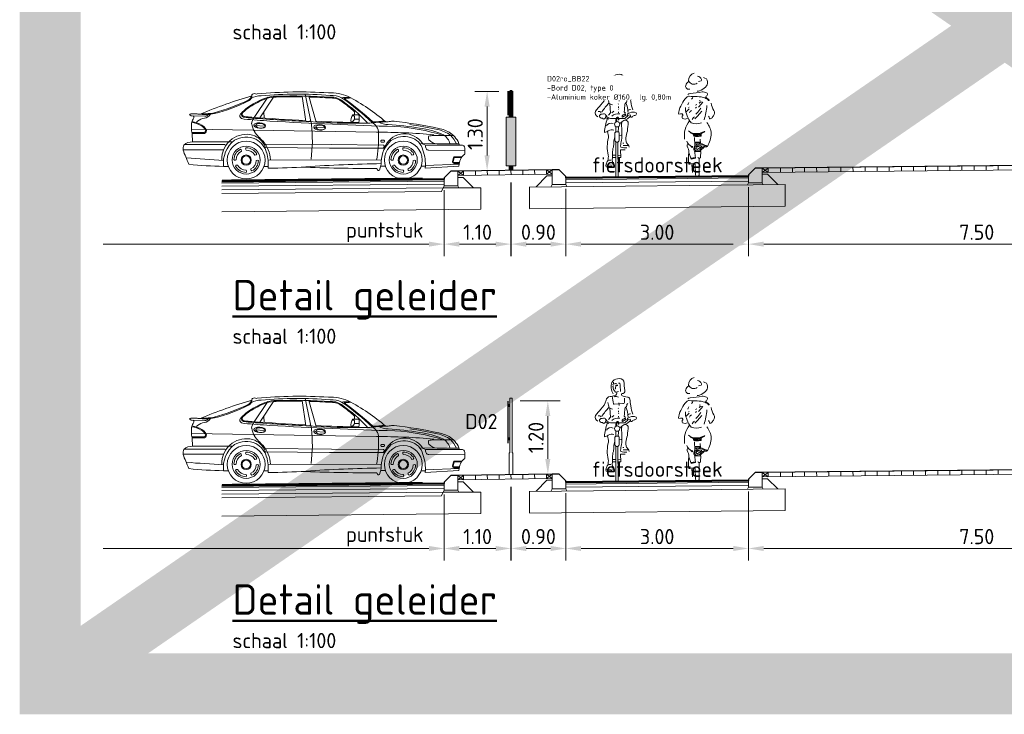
# Model space of a CAD drawing. Header units: metres. Extents: x -699 to 2316, y -1199 to 781.
# Tile 35 of 256: x 404 to 420, y -532 to -520. Entities that reach past the tile are written whole.
import ezdxf
from ezdxf.enums import TextEntityAlignment as Align

# ---------------------------------------------------------------- set-up
doc = ezdxf.new("R2010")
doc.units = ezdxf.units.M
doc.header["$PDMODE"] = 1
for name, color, linetype, lineweight in [('B-WE-VW-VERKEERSTEKEN_BORD-GD', 252, 'Continuous', 18), ('N-WE-IE-MEUBILAIR_WEGMEUBILAIR_PAAL-GD', 7, 'Continuous', 50), ('N-WE-VH-KANTVERHARDING-GD', 210, 'Continuous', 50), ('N-WE-VV-MARKERING-GD', 170, 'Continuous', 50), ('X-XX-AL-AANKLEDING_VOERTUIGEN-GD', 252, 'Continuous', 18), ('X-XX-AL-M', 7, 'Continuous', 18), ('X-XX-AL-T25', 7, 'Continuous', 25), ('X-XX-AL-T50', 130, 'Continuous', 50)]:
    doc.layers.add(name, color=color, linetype=linetype, lineweight=lineweight)
doc.layers.add('N-WA-VW-VERKEERSTEKEN_GEEL', color=7, linetype='Continuous', lineweight=5, true_color=0xf7b500)
doc.styles.add('NLCS-ISO', font='NLCS-ISO.ttf')
doc.styles.add('NLCS-ISO Standaard', font='NLCS-ISO.ttf')
doc.styles.add('NLCS-ISO-M100-T25', font='NLCS-ISO.ttf', dxfattribs={"height": 0.25})
doc.dimstyles.new('NLCS-M100-T25-PIJL_A_L2_H1', dxfattribs={"dimscale": 0.1, "dimtxt": 2.5, "dimasz": 2.5, "dimexe": 2, "dimexo": 2, "dimgap": 0.7, "dimtad": 1, "dimzin": 0, "dimdsep": 46, "dimtxsty": 'NLCS-ISO-M100-T25', "dimcen": 0, "dimdle": 2, "dimclrd": 256, "dimclre": 256, "dimclrt": 256, "dimadec": 1, "dimazin": 0, "dimtfac": 1, "dimtdec": 3, "dimtofl": 0, "dimtmove": 0, "dimatfit": 3, "dimfxl": 2, "dimtfillclr": 256, "dimtolj": 1, "dimtzin": 0, "dimlwd": -1, "dimlwe": -1, "dimarcsym": 0})

# ---------------------------------------------------------------- blocks, each defined once
blk = doc.blocks.new('80003001')
for points in [[(0.01, 1.694, 0.224954), (-0.085, 1.633, 0.218026), (-0.065, 1.447, -0.070213)], [(0.01, 1.694, -0.362904), (0.113, 1.652, 0.015093), (0.126, 1.499, -0.568041), (0.078, 1.449, 0.463013), (0.079, 1.42, 0.11132), (0.17, 1.393, -0.31235), (0.213, 1.36, 0.04183), (0.227, 1.247, 0.074826), (0.262, 1.109, 1453.487325)], [(0.058, 1.482, 0.012848), (0.047, 1.622), (0.024, 1.618)], [(-0.005, 1.475, -0.429934), (-0.039, 1.415, -0.021707), (-0.115, 1.4, 0.316506), (-0.181, 1.342, -0.14059), (-0.266, 1.191, 0.032752), (-0.355, 1.09, 0.39656), (-0.315, 0.994, 2.431502)], [(-0.073, 1.599, -0.105441), (-0.01, 1.617, -1.362009)], [(-0.052, 1.578), (-0.069, 1.572, 0.16771), (-0.026, 1.472), (0.026, 1.482)], [(-0.151, 1.301, -0.014584), (-0.133, 1.221, 0.043832), (-0.247, 1.079, 3.218337)], [(-0.08, 1.406, -0.027944), (-0.057, 1.281, 0.422814), (-0.046, 1.273), (0.097, 1.287, 0.51068), (0.123, 1.314), (0.123, 1.372)], [(-0.046, 1.396, -0.201307), (0.023, 1.389, -0.293478)], [(-0.133, 1.221, 0.170934), (-0.077, 1.195, 0.38449)], [(0.141, 1.059), (0.119, 1.081, 0.008797), (0.128, 1.207, -0.226735), (0.143, 1.225, 0.298471), (0.159, 1.25, -0.223663), (0.175, 1.286, -4.108203)], [(0.147, 1.226, -0.087706), (0.176, 1.119, 0.04255), (0.185, 1.068, -2.271623)], [(-0.309, 1.084, -0.322135), (-0.261, 1.068, 1.351223)], [(-0.164, 1.007, -0.168398), (-0.194, 1.042, 0.208056), (-0.221, 1.044, -0.01449), (-0.267, 1.041, 0.431381), (-0.282, 0.989, 0.342036), (-0.238, 0.975, 0.502767), (-0.208, 0.963, 0.321691), (-0.187, 0.992, -0.567898), (-0.163, 1.007, -1.321991)], [(0.177, 1.012), (0.145, 0.986, -0.244623), (0.104, 0.967, 0.016865), (-0.082, 0.967, -0.118708), (-0.136, 0.981), (-0.179, 1.003), (-0.191, 0.979), (-0.162, 0.972), (-0.132, 0.957)], [(-0.087, 1.008, -0.227843), (0.046, 1.045, 0.144244)], [(0.089, 0.99), (0.143, 1.024, 0.561425), (0.116, 1.036, -0.015186), (0.09, 1.019, 0.437223), (0.089, 0.99, -0.83324)], [(0.218, 1.004), (0.172, 0.965, -0.132229), (0.125, 0.944, 0.333695)], [(0.312, 1.062, 0.206679), (0.211, 1.064, 0.115586), (0.164, 1.03, 0.284772), (0.168, 1.018, 0.001883), (0.215, 1.029, 0.077479), (0.228, 0.992, 0.472133), (0.25, 1, -0.166307), (0.294, 1.018, 0.498514), (0.317, 1.06), (0.312, 1.062)], [(0.222, 1.119, 0.151778), (0.18, 1.099, 0.134147)], [(-0.16, 0.962, 0.073428), (-0.207, 0.741, 0.187521), (-0.143, 0.767, -0.191907), (-0.05, 0.779, 2.461001)], [(-0.174, 0.847, -0.408369), (-0.065, 0.884, 0.431027)], [(0.047, 0.886, -0.028217), (0.113, 0.936, -0.34375), (0.184, 0.91, -0.008166), (0.171, 0.76, 0.053344), (0.144, 0.653, 0.087477), (0.152, 0.579, 0.083197), (0.182, 0.536, -0.082582), (0.2, 0.498, -1.052457)], [(0.086, 0.917, 0.177371), (0.076, 0.842, -0.057471), (0.07, 0.583, 0.127258), (0.061, 0.496, 0.0836), (0.16, 0.486, 2.180609)], [(-0.159, 0.754, -0.122303), (-0.141, 0.652, 0.045301), (-0.162, 0.512, 0.055524), (-0.144, 0.367, -0.09123), (-0.151, 0.276, 0.06619), (-0.181, 0.218, 0.323893), (-0.179, 0.177, 0.121836), (-0.091, 0.189, -1.824136), (-0.091, 0.188, -0.254)], [(-0.036, 0.668, 0.016355), (-0.055, 0.582, -0.100875), (-0.06, 0.496, 0.107973), (-0.073, 0.404, 0.025875), (-0.077, 0.252, 20.285035)], [(-0.035, 0.617), (-0.036, 0.721, -0.443605), (-0.013, 0.749), (0.014, 0.749, -0.505348), (0.034, 0.726), (0.034, 0.606, -0.843072), (-0.035, 0.61), (-0.035, 0.617)], [(0.014, 0.58), (0.017, 0.018, -0.965528), (-0.019, 0.016), (-0.02, 0.582)]]:
    blk.add_lwpolyline(points, format="xyb")
for points in [[(-0.056, 1.638), (-0.057, 1.608)], [(0.013, 1.588), (-0.02, 1.588), (-0.027, 1.528)], [(0.011, 1.585), (-0.017, 1.585), (-0.025, 1.53)], [(0.029, 1.3), (0.036, 1.283), (0.035, 1.251)], [(-0.119, 1.211), (-0.106, 1.06), (-0.142, 1.021)], [(0.026, 1.212), (0.021, 1.203)], [(0.024, 1.166), (0.022, 1.144)], [(-0.088, 1.062), (-0.054, 1.087)], [(0.024, 1.078), (0.025, 1.064)], [(0.028, 1.129), (0.025, 1.116)], [(-0.021, 0.756), (-0.022, 0.833)], [(0.026, 0.826), (0.02, 0.745)], [(0.036, 0.689), (0.068, 0.696)], [(0.094, 0.561), (0.112, 0.563)], [(0.099, 0.524), (0.149, 0.525), (0.189, 0.523)], [(-0.022, 0.364), (-0.074, 0.366)], [(-0.025, 0.329), (-0.074, 0.329)], [(0.131, 0.456), (0.058, 0.453), (0.065, 0.329), (0.019, 0.329)], [(0.063, 0.366), (0.022, 0.363)], [(-0.183, 0.208), (-0.152, 0.202), (-0.097, 0.208)], [(-0.152, 0.279), (-0.127, 0.286), (-0.104, 0.284)], [(-0.06, 0.249), (-0.054, 0.225), (-0.057, 0.207), (-0.072, 0.205), (-0.066, 0.211), (-0.059, 0.225), (-0.06, 0.236), (-0.061, 0.252)]]:
    blk.add_lwpolyline(points)
for points in [[(-0.027, 1.531), (-0.03, 1.526), (-0.023, 1.527)], [(0.024, 0.949), (0.023, 0.978), (0.014, 0.99), (-0.005, 0.985), (-0.01, 0.97), (-0.016, 0.942), (-0.015, 0.92), (-0.009, 0.924), (-0.01, 0.956), (-0.003, 0.982), (0.014, 0.981), (0.021, 0.973), (0.02, 0.948)]]:
    blk.add_lwpolyline(points, close=True)
blk.add_lwpolyline([(0.027, 0.946), (0.028, 0.977, 0.668087), (-0.007, 0.984, 0.16058), (-0.018, 0.91), (-0.005, 0.918), (-0.006, 0.96, -1.047019), (0.019, 0.965), (0.018, 0.945)], format="xyb", close=True)
blk.add_circle((0.003, 0.874), 0.0437)
blk = doc.blocks.new('fietster_achter')
for points in [[(-0.05, 1.702, 0.372994), (-0.144, 1.577, 0.503668), (-0.004, 1.537, 150.934799)], [(0.098, 1.627, -0.402545), (0.168, 1.556, -0.204448), (0.134, 1.473, -0.107787), (0.036, 1.411, -0.232599), (-0.004, 1.407, 0.756423)], [(0.002, 1.653, -0.251678), (0.069, 1.599, -0.398814), (0.06, 1.577, -0.187011), (0.02, 1.564, 2.207361)], [(-0.14, 1.565, 0.236676), (-0.192, 1.497, 0.583386), (-0.122, 1.438, -0.497614)], [(-0.156, 1.35, -0.154336), (-0.119, 1.368, 0.021693), (0.077, 1.392, -0.153975), (0.151, 1.377, -0.433195), (0.162, 1.339, -0.162977), (0.143, 1.321, 0.569715), (0.152, 1.296, 0.021653), (0.192, 1.26, -1.283993), (0.184, 1.254, 0.093544), (0.124, 1.295, 0.069195), (-0.003, 1.315, -0.023921), (-0.134, 1.321, 0.290835), (-0.175, 1.305, 0.143139), (-0.305, 1.061, 0.369113), (-0.303, 1.027, -0.046879), (-0.248, 1.03, -0.302343), (-0.241, 1.004, 0.421236), (-0.243, 0.955, 0.24644), (-0.164, 0.958, -4.327813)], [(0.067, 0.884, -0.173851), (-0.102, 0.884, 0.000578), (-0.124, 0.914, -0.07661), (-0.181, 1.031, -0.079973), (-0.197, 1.137, -39.687992)], [(0.156, 1.168, -0.053306), (0.109, 0.933, 2.556335)], [(0.228, 1.207, 0.107816), (0.271, 1.088, -0.189381), (0.28, 1.041, -0.091131), (0.263, 0.999, -0.043732), (0.235, 0.962, -0.167948), (0.21, 0.948, -0.498715), (0.199, 0.958, 0.241276), (0.185, 0.993, 2.413704)], [(-0.127, 0.915, 0.224282), (-0.209, 0.617, 1.028931)], [(0.154, 0.888, -0.165288), (0.229, 0.709, -0.089622), (0.167, 0.495, 0.086704), (0.049, 0.546), (0.048, 0.617)], [(-0.148, 0.754, 0.205807), (-0.003, 0.707, 0.105757), (0.112, 0.743, -0.456483), (0.121, 0.735, 0.023268), (0.076, 0.715, 0.20987), (0.065, 0.702, 0.124642), (0.065, 0.683, -0.545926), (0.045, 0.664, -0.163265), (-0.055, 0.667, 0.038987), (-0.069, 0.696, 0.125271), (-0.103, 0.713), (-0.129, 0.74)], [(-0.171, 0.584, 0.221629), (-0.095, 0.494), (-0.074, 0.494), (-0.084, 0.481), (-0.1, 0.493)], [(-0.047, 0.641), (-0.043, 0.511, -0.034198), (-0.053, 0.486, 0.227614), (-0.058, 0.443, -0.044454), (-0.041, 0.39), (-0.033, 0.302), (-0.104, 0.289), (-0.138, 0.395, 0.132618), (-0.169, 0.501, -0.216367), (-0.156, 0.545, -1.928019)], [(0.169, 0.498, -0.325073), (0.139, 0.489, 0.185728), (0.111, 0.488, -0.09132), (0.061, 0.439, 0.488493), (0.055, 0.416), (0.053, 0.321, -0.568599), (0.024, 0.305, -0.009736), (0.01, 0.313, 0.656385)], [(-0.138, 0.398, 0.098289), (-0.141, 0.216, 0.549463), (-0.122, 0.209, -0.073152), (-0.037, 0.205), (-0.031, 0.028, 0.941313), (0.029, 0.026), (0.028, 0.292)]]:
    blk.add_lwpolyline(points, format="xyb")
for points in [[(-0.072, 1.312), (-0.078, 1.292), (-0.098, 1.273)], [(-0.14, 1.218), (-0.15, 1.196), (-0.158, 1.178)], [(-0.135, 1.144), (-0.146, 1.135)], [(-0.01, 1.186), (-0.029, 1.175)], [(-0.014, 1.142), (-0.029, 1.124)], [(0.09, 1.225), (0.064, 1.192), (0.021, 1.144)], [(0.044, 1.251), (0.029, 1.247)], [(0.085, 1.223), (0.053, 1.232), (0.029, 1.206), (0.054, 1.216)], [(-0.134, 1.112), (-0.166, 1.079), (-0.185, 1.064)], [(-0.099, 1.089), (-0.12, 1.068), (-0.129, 1.051)], [(-0.049, 0.985), (-0.062, 0.972), (-0.086, 0.941)], [(0.075, 1.075), (0.035, 1.032), (0, 0.993), (-0.044, 0.948)], [(0.055, 1.125), (0.008, 1.062), (-0.027, 1.025)], [(-0.059, 0.686), (-0.039, 0.673), (-0.02, 0.667), (-0.027, 0.685), (-0.048, 0.689)], [(-0.058, 0.698), (0.007, 0.7), (0.087, 0.725)], [(0.059, 0.709), (0.047, 0.677), (0.004, 0.664), (0.011, 0.688), (0.041, 0.702), (0.031, 0.685)], [(-0.035, 0.558), (0.04, 0.561), (0.037, 0.547), (-0.029, 0.538), (-0.003, 0.525), (0.043, 0.532), (0.102, 0.517), (0.126, 0.505), (0.086, 0.486), (0.065, 0.467), (0.037, 0.436), (-0.027, 0.427), (-0.049, 0.451), (-0.031, 0.509), (0.049, 0.514), (0.074, 0.5), (0.031, 0.469), (0.003, 0.446), (-0.028, 0.461), (-0.014, 0.482), (0.029, 0.495), (-0.019, 0.495), (0.037, 0.501)], [(-0.045, 0.565), (0.049, 0.571)], [(-0.044, 0.412), (0.031, 0.412), (0.051, 0.413)], [(-0.1, 0.303), (-0.037, 0.316)], [(-0.096, 0.297), (-0.048, 0.311)], [(-0.078, 0.07), (-0.091, 0.193)]]:
    blk.add_lwpolyline(points)
blk.add_circle((-0.006, 0.681), 0.00976)
blk = doc.blocks.new('*D2064')
at = {"layer": 'Defpoints', "color": 0, "transparency": 16777216}
for p in [(411.851, -521.489), (411.458, -522.792), (411.458, -522.792)]:
    blk.add_point(p, dxfattribs=at)
at = {"layer": 'X-XX-AL-M', "transparency": 16777216}
for p, q in [((411.651, -521.489), (411.258, -521.489)), ((411.458, -521.739), (411.458, -522.542))]:
    blk.add_line(p, q, dxfattribs=at)
for points in [[(411.416, -521.739), (411.5, -521.739), (411.458, -521.489)], [(411.416, -522.542), (411.5, -522.542), (411.458, -522.792)]]:
    blk.add_solid(points, dxfattribs=at)
at = {"layer": 'X-XX-AL-M', "transparency": 16777216, "insert": (411.263, -522.192), "char_height": 0.25, "attachment_point": 5, "rotation": 90, "style": 'NLCS-ISO-M100-T25'}
blk.add_mtext('\\A1;1.30', dxfattribs=at)
blk = doc.blocks.new('*D2059')
at = {"layer": 'Defpoints', "color": 0, "transparency": 16777216}
for p in [(410.752, -522.912), (411.851, -522.789), (411.851, -523.999)]:
    blk.add_point(p, dxfattribs=at)
at = {"layer": 'X-XX-AL-M', "transparency": 16777216}
for p, q in [((411.851, -522.989), (411.851, -524.199)), ((410.752, -523.112), (410.752, -524.199)), ((411.002, -523.999), (411.601, -523.999))]:
    blk.add_line(p, q, dxfattribs=at)
for points in [[(411.002, -523.958), (411.002, -524.041), (410.752, -523.999)], [(411.601, -523.958), (411.601, -524.041), (411.851, -523.999)]]:
    blk.add_solid(points, dxfattribs=at)
at = {"layer": 'X-XX-AL-M', "transparency": 16777216, "insert": (411.302, -523.804), "char_height": 0.25, "attachment_point": 5, "style": 'NLCS-ISO-M100-T25'}
blk.add_mtext('\\A1;1.10', dxfattribs=at)
blk = doc.blocks.new('*D2060')
at = {"layer": 'Defpoints', "color": 0, "transparency": 16777216}
for p in [(412.752, -522.888), (415.752, -522.862), (415.752, -523.999)]:
    blk.add_point(p, dxfattribs=at)
at = {"layer": 'X-XX-AL-M', "transparency": 16777216}
for p, q in [((412.752, -523.088), (412.752, -524.199)), ((415.752, -523.062), (415.752, -524.199)), ((413.002, -523.999), (415.502, -523.999))]:
    blk.add_line(p, q, dxfattribs=at)
for points in [[(413.002, -523.958), (413.002, -524.041), (412.752, -523.999)], [(415.502, -523.958), (415.502, -524.041), (415.752, -523.999)]]:
    blk.add_solid(points, dxfattribs=at)
at = {"layer": 'X-XX-AL-M', "transparency": 16777216, "insert": (414.252, -523.804), "char_height": 0.25, "attachment_point": 5, "style": 'NLCS-ISO-M100-T25'}
blk.add_mtext('\\A1;3.00', dxfattribs=at)
blk = doc.blocks.new('*D2061')
at = {"layer": 'Defpoints', "color": 0, "transparency": 16777216}
for p in [(423.252, -522.676), (415.752, -522.862), (423.252, -523.999)]:
    blk.add_point(p, dxfattribs=at)
at = {"layer": 'X-XX-AL-M', "transparency": 16777216}
for p, q in [((423.252, -522.876), (423.252, -524.199)), ((415.752, -523.062), (415.752, -524.199)), ((416.002, -523.999), (423.002, -523.999))]:
    blk.add_line(p, q, dxfattribs=at)
for points in [[(416.002, -523.958), (416.002, -524.041), (415.752, -523.999)], [(423.002, -523.958), (423.002, -524.041), (423.252, -523.999)]]:
    blk.add_solid(points, dxfattribs=at)
at = {"layer": 'X-XX-AL-M', "transparency": 16777216, "insert": (419.502, -523.804), "char_height": 0.25, "attachment_point": 5, "style": 'NLCS-ISO-M100-T25'}
blk.add_mtext('\\A1;7.50', dxfattribs=at)
blk = doc.blocks.new('*D2062')
at = {"layer": 'Defpoints', "color": 0, "transparency": 16777216}
for p in [(411.85, -522.789), (412.752, -522.888), (412.752, -523.999)]:
    blk.add_point(p, dxfattribs=at)
at = {"layer": 'X-XX-AL-M', "transparency": 16777216}
for p, q in [((411.85, -522.989), (411.85, -524.199)), ((412.752, -523.088), (412.752, -524.199)), ((412.1, -523.999), (412.502, -523.999))]:
    blk.add_line(p, q, dxfattribs=at)
for points in [[(412.1, -523.958), (412.1, -524.041), (411.85, -523.999)], [(412.502, -523.958), (412.502, -524.041), (412.752, -523.999)]]:
    blk.add_solid(points, dxfattribs=at)
at = {"layer": 'X-XX-AL-M', "transparency": 16777216, "insert": (412.301, -523.804), "char_height": 0.25, "attachment_point": 5, "style": 'NLCS-ISO-M100-T25'}
blk.add_mtext('\\A1;0.90', dxfattribs=at)
blk = doc.blocks.new('Hatch_013_Side')
for p, q in [((1318, 614), (1318, 628)), ((1327, 637), (1367, 637)), ((1367, 605), (1327, 605)), ((1376, 628), (1376, 614))]:
    blk.add_line(p, q)
for points in [[(1893, 1344, 0.020094), (2022, 1336, 0.033417), (1513, 922, 0.014038), (1297, 938)], [(1870, 1332, 0.016821), (1979, 1323, 0.030924), (1508, 937, 0.012628), (1313, 952, 0.012628)], [(2558, 1346, 0.008352), (2200, 1331, 0.185646), (2011, 1265, 0.025966), (1808, 1106, 0.025966)], [(3496, 1014, 0.029394), (3618, 1029, 0.31927), (3656, 1057, 0.291902), (3643, 1092, 0.077813), (3401, 1256, 0.132437), (3096, 1346, 0.010017), (2666, 1348, 0.010017)], [(3495, 1380, 0.348032), (3552, 1284, 0.052909), (4113, 1074, 0.102788), (4342, 1066, 0.102788)], [(3509, 1364, 0.297025), (3558, 1297, 0.052967), (4117, 1088, 0.091873), (4316, 1077, 0.091873)], [(2614, 960, 0.005189), (3496, 1014)], [(1740, 929, 0.015022), (2445, 950)], [(2531, 955, 0.000259), (2543, 956)], [(4482, 942, 0.106983), (4321, 887, 0.116698), (4249, 815, 0.496099), (4276, 749), (4480, 749)], [(4485, 928, 0.107653), (4329, 875, 0.116356), (4261, 808, 0.477133), (4278, 764), (4483, 764)], [(92, 257), (171, 257, 0.346589), (203, 281), (185, 354, 0.192341), (165, 366), (44, 366)], [(89, 271), (172, 271, 0.298216), (188, 281), (171, 348, 0.138135), (163, 352), (54, 352)]]:
    blk.add_lwpolyline(points, format="xyb")
blk.add_lwpolyline([(3497, 1000, 0.029158), (3620, 1014, 0.316082), (3669, 1053, 0.291348), (3653, 1102, 0.077459), (3407, 1269, 0.132108), (3096, 1361, 0.020891), (2199, 1345, 0.184471), (2002, 1276, 0.05316), (1604, 928), (1607, 915), (1645, 915, 0.019152), (2544, 942, 0.005603)], format="xyb", close=True)
for points in [[(2440, 935), (2562, 1361)], [(2519, 895), (2619, 1393)], [(2612, 945), (2668, 1363)], [(3131, 1359), (3366, 1005)], [(3232, 1342), (3457, 1012)], [(1733, 1030), (1732, 959), (1740, 929)], [(1733, 981), (1811, 982)], [(1757, 1055), (1836, 1054)], [(1808, 1106), (1809, 1054)], [(3300, 1105), (3296, 1000)], [(4270, 1034), (4462, 1035)], [(4397, 1069), (4497, 1073)], [(1447, 770), (4490, 821)], [(2285, 840), (2480, 850)], [(3271, 870), (3465, 880)], [(516, 717), (188, 717)], [(4473, 612), (4479, 745)], [(0, 506), (0, 411)], [(54, 556), (638, 557)], [(451, 580), (92, 577)], [(451, 580), (738, 581)], [(1325, 547), (1329, 516)], [(1339, 558), (2187, 564)], [(2222, 508), (1353, 505)], [(2187, 564), (3280, 571)], [(2222, 508), (3271, 515)], [(3812, 611), (4473, 612)], [(3941, 564), (4609, 564)], [(587, 472), (0, 466)], [(3961, 478), (4625, 478)], [(93, 244), (645, 222)], [(95, 213), (647, 179)], [(645, 208), (716, 208)], [(1304, 212), (1378, 212)], [(1370, 307), (3232, 317)], [(3226, 207), (3297, 207)], [(3883, 207), (3962, 207)]]:
    blk.add_lwpolyline(points)
for centre, radius in [((1009, 311), 311), ((1009, 311), 230), ((3590, 311), 311), ((3590, 311), 230), ((1009, 311), 84.1), ((1009, 311), 68.5), ((3590, 311), 84.1), ((3590, 311), 68.5)]:
    blk.add_circle(centre, radius)
for centre, radius, start, end in [((3359, -1450), 3155, 117.2872, 130.8027), ((2212, 671), 746, 87.9311, 113.6579), ((2180, 1026), 347, 85.3506, 117.1166), ((2751, -5344), 6738, 84.9362, 94.6226), ((2715, -5916), 7347, 84.5726, 93.7122), ((3353, 1087), 281, 56.7661, 91.4328), ((3421, 1425), 28.9, 246.5143, 300.6673), ((3454, 1355), 48.6, 31.0944, 111.3794), ((1091, -6717), 8435, 67.3307, 73.4454), ((1753, 1035), 20.6, 79.2281, 194.3027), ((1875, 1002), 66.9, 130.3174, 250.9862), ((1741, 968), 129, 342.9488, 42.2477), ((2646, 10952), 10015, 273.1656, 275.5951), ((3280, 879), 222, 7.1512, 36.8136), ((3627, 1061), 76.7, 266.2714, 333.1761), ((3647, 1036), 49.2, 348.9991, 64.733), ((4293, 1138), 139, 212.9297, 262.6973), ((4263, 1093), 60.1, 214.9607, 276.2402), ((4252, 800), 202, 47.3508, 83.3746), ((4365, 1154), 90.6, 255.303, 290.6869), ((4540, 1028), 91.3, 175.6146, 210.9322), ((4467, 1117), 82.7, 266.6518, 312.2896), ((4382, 915), 103, 2.8151, 39.2929), ((4492, 1037), 36.4, 32.1149, 82.4593), ((534, 317), 502, 100.1633, 126.7979), ((510, 333), 503, 99.4534, 123.1658), ((880, -438), 1280, 96.2122, 114.5331), ((1346, -2417), 3286, 93.4543, 107.5044), ((1976, -6242), 7239, 96.4636, 102.351), ((1889, -5812), 6780, 98.3861, 102.294), ((1458, -3120), 4019, 92.8441, 100.2714), ((-339, 59009), 58165, 271.46517, 273.48689), ((1180, 822), 130, 72.692, 98.6833), ((1304, 1414), 475, 259.6784, 269.1723), ((1251, 1262), 368, 271.0734, 296.0687), ((1611, 751), 197, 119.8011, 188.6779), ((1302, -2619), 3547, 85.0742, 86.5877), ((1904, 723), 221, 99.7866, 103.4354), ((4785, 629), 2282, 173.2997, 187.625), ((3153, 959), 350, 328.1009, 351.4175), ((4351, 904), 58, 21.1196, 49.1323), ((4001, 851), 490, 347.5463, 8.1687), ((442, 441), 375, 123.5078, 162.1521), ((713, 276), 654, 137.2057, 152.5494), ((524, 482), 301, 125.6658, 161.3229), ((1453, -10175), 10944, 90.0308, 94.951), ((640, 1326), 622, 258.4374, 265.3161), ((534, 676), 63.5, 326.4416, 28.9733), ((964, 405), 287, 104.2791, 165.6718), ((989, 390), 352, 27.2525, 147.0399), ((1001, 334), 364, 55.5771, 107.2346), ((3538, 671), 2122, 178.6562, 189.8691), ((3604, 332), 364, 118.2129, 164.1998), ((3584, 404), 332, 107.1561, 160.4178), ((2641, 1362), 1001, 312.1306, 323.9902), ((3591, 309), 379, 59.4242, 114.7997), ((3587, 344), 390, 53.5061, 104.9939), ((3579, 323), 412, 357.5763, 54.4485), ((48, 509), 47.7, 82.1798, 183.4217), ((457, 749), 169, 267.9346, 320.1601), ((583, 532), 60.6, 273.5872, 24.442), ((586, 756), 205, 284.6748, 301.7385), ((1009, 311), 202, 90, 150), ((991, 494), 25.5, 313.5232, 46.4768), ((1113, 464), 26.9, 108.4851, 195.381), ((1009, 311), 202, 1.9331, 61.9331), ((911, 284), 459, 0.4265, 49.9299), ((908, 374), 432, 14.056, 24.1723), ((1327, 628), 9.03, 90, 180), ((1327, 614), 9.03, 180, 270), ((1340, 541), 16.3, 92.0729, 157.8651), ((1348, 527), 22.3, 211.7094, 281.0679), ((1367, 628), 9.03, 0, 90), ((1367, 614), 9.03, 270, 0), ((3706, 283), 518, 139.3774, 176.2575), ((3277, 553), 18.5, 34.0372, 79.5725), ((3590, 311), 202, 90, 150), ((3573, 494), 25.5, 313.5232, 46.4768), ((3694, 464), 26.9, 108.4851, 195.381), ((3590, 311), 202, 1.9331, 61.9331), ((3481, 258), 484, 353.9921, 51.2493), ((3943, 547), 17, 96.3392, 186.3326), ((4472, 393), 218, 49.2517, 89.9283), ((4496, 503), 131, 346.548, 25.1409), ((-153, 216), 247, 359.3691, 51.9512), ((1380, 232), 735, 160.6662, 184.1317), ((860, 419), 26.9, 196.552, 283.448), ((1009, 311), 165, 90, 150), ((1009, 311), 165, 1.9331, 61.9331), ((4099, 216), 873, 165.7139, 182.3823), ((3441, 419), 26.9, 196.552, 283.448), ((3590, 311), 165, 90, 150), ((3590, 311), 165, 1.9331, 61.9331), ((2116, 32672), 32420, 273.265, 274.3455), ((1282, 1521), 3494, 338.5375, 340.6775), ((4387, 506), 238, 323.6823, 351.9993), ((826, 285), 26.9, 48.4851, 135.381), ((1009, 311), 202, 181.9331, 241.9331), ((1009, 311), 165, 181.9331, 241.9331), ((907, 157), 25.5, 285.4563, 18.4098), ((1009, 311), 165, 270, 330), ((1009, 311), 202, 270, 330), ((1159, 204), 25.5, 13.5232, 106.4768), ((1192, 335), 25.5, 225.4563, 318.4098), ((1669, 279), 299, 178.4098, 206.0952), ((939, -24609), 24866, 86.1412, 89.003), ((1451, 159), 13.3, 84.7663, 179.7322), ((1361, 37871), 37699, 270.1379, 272.0173), ((3176, 7430), 7251, 265.5353, 270.3989), ((3408, 285), 26.9, 48.4851, 135.381), ((3590, 311), 202, 181.9331, 241.9331), ((3590, 311), 165, 181.9331, 241.9331), ((3489, 157), 25.5, 285.4563, 18.4098), ((3590, 311), 165, 270, 330), ((3590, 311), 202, 270, 330), ((3741, 204), 25.5, 13.5232, 106.4768), ((3773, 335), 25.5, 225.4563, 318.4098), ((3888, 6113), 5906, 270.7167, 276.2773), ((1029, 127), 26.9, 136.552, 223.448), ((1416, 163), 21.9, 225.733, 349.8762), ((3610, 127), 26.9, 136.552, 223.448)]:
    blk.add_arc(centre, radius, start, end)
for centre, major_axis, ratio in [((2382, 848), (-97.5, -5.6), 0.466135), ((2369, 846), (-76.7, -7.1), 0.490045), ((3368, 878), (-97.5, -5.6), 0.466135), ((3355, 875), (-76.7, -7.1), 0.490045)]:
    blk.add_ellipse(centre, major_axis=major_axis, ratio=ratio)
blk = doc.blocks.new('007')
at = {"color": 8, "lineweight": 5}
blk.add_line((0, 0), (0, 0.07), dxfattribs=at)
blk = doc.blocks.new('*D2080')
at = {"layer": 'Defpoints', "color": 0, "transparency": 16777216}
for p in [(410.752, -527.912), (411.851, -527.789), (411.851, -528.999)]:
    blk.add_point(p, dxfattribs=at)
at = {"layer": 'X-XX-AL-M', "transparency": 16777216}
for p, q in [((411.851, -527.989), (411.851, -529.199)), ((410.752, -528.112), (410.752, -529.199)), ((411.002, -528.999), (411.601, -528.999))]:
    blk.add_line(p, q, dxfattribs=at)
for points in [[(411.002, -528.958), (411.002, -529.041), (410.752, -528.999)], [(411.601, -528.958), (411.601, -529.041), (411.851, -528.999)]]:
    blk.add_solid(points, dxfattribs=at)
at = {"layer": 'X-XX-AL-M', "transparency": 16777216, "insert": (411.302, -528.804), "char_height": 0.25, "attachment_point": 5, "style": 'NLCS-ISO-M100-T25'}
blk.add_mtext('\\A1;1.10', dxfattribs=at)
blk = doc.blocks.new('*D2081')
at = {"layer": 'Defpoints', "color": 0, "transparency": 16777216}
for p in [(412.752, -527.888), (415.752, -527.862), (415.752, -528.999)]:
    blk.add_point(p, dxfattribs=at)
at = {"layer": 'X-XX-AL-M', "transparency": 16777216}
for p, q in [((412.752, -528.088), (412.752, -529.199)), ((415.752, -528.062), (415.752, -529.199)), ((413.002, -528.999), (415.502, -528.999))]:
    blk.add_line(p, q, dxfattribs=at)
for points in [[(413.002, -528.958), (413.002, -529.041), (412.752, -528.999)], [(415.502, -528.958), (415.502, -529.041), (415.752, -528.999)]]:
    blk.add_solid(points, dxfattribs=at)
at = {"layer": 'X-XX-AL-M', "transparency": 16777216, "insert": (414.252, -528.804), "char_height": 0.25, "attachment_point": 5, "style": 'NLCS-ISO-M100-T25'}
blk.add_mtext('\\A1;3.00', dxfattribs=at)
blk = doc.blocks.new('*D2082')
at = {"layer": 'Defpoints', "color": 0, "transparency": 16777216}
for p in [(423.252, -527.676), (415.752, -527.862), (423.252, -528.999)]:
    blk.add_point(p, dxfattribs=at)
at = {"layer": 'X-XX-AL-M', "transparency": 16777216}
for p, q in [((423.252, -527.876), (423.252, -529.199)), ((415.752, -528.062), (415.752, -529.199)), ((416.002, -528.999), (423.002, -528.999))]:
    blk.add_line(p, q, dxfattribs=at)
for points in [[(416.002, -528.958), (416.002, -529.041), (415.752, -528.999)], [(423.002, -528.958), (423.002, -529.041), (423.252, -528.999)]]:
    blk.add_solid(points, dxfattribs=at)
at = {"layer": 'X-XX-AL-M', "transparency": 16777216, "insert": (419.502, -528.804), "char_height": 0.25, "attachment_point": 5, "style": 'NLCS-ISO-M100-T25'}
blk.add_mtext('\\A1;7.50', dxfattribs=at)
blk = doc.blocks.new('*D2083')
at = {"layer": 'Defpoints', "color": 0, "transparency": 16777216}
for p in [(411.85, -527.789), (412.752, -527.888), (412.752, -528.999)]:
    blk.add_point(p, dxfattribs=at)
at = {"layer": 'X-XX-AL-M', "transparency": 16777216}
for p, q in [((411.85, -527.989), (411.85, -529.199)), ((412.752, -528.088), (412.752, -529.199)), ((412.1, -528.999), (412.502, -528.999))]:
    blk.add_line(p, q, dxfattribs=at)
for points in [[(412.1, -528.958), (412.1, -529.041), (411.85, -528.999)], [(412.502, -528.958), (412.502, -529.041), (412.752, -528.999)]]:
    blk.add_solid(points, dxfattribs=at)
at = {"layer": 'X-XX-AL-M', "transparency": 16777216, "insert": (412.301, -528.804), "char_height": 0.25, "attachment_point": 5, "style": 'NLCS-ISO-M100-T25'}
blk.add_mtext('\\A1;0.90', dxfattribs=at)
blk = doc.blocks.new('*D2086')
at = {"layer": 'Defpoints', "color": 0, "transparency": 16777216}
for p in [(411.801, -526.575), (412.456, -527.779), (412.456, -527.779)]:
    blk.add_point(p, dxfattribs=at)
at = {"layer": 'X-XX-AL-M', "transparency": 16777216}
for p, q in [((412.001, -526.575), (412.656, -526.575)), ((412.456, -526.825), (412.456, -527.529))]:
    blk.add_line(p, q, dxfattribs=at)
for points in [[(412.414, -526.825), (412.497, -526.825), (412.456, -526.575)], [(412.414, -527.529), (412.497, -527.529), (412.456, -527.779)]]:
    blk.add_solid(points, dxfattribs=at)
at = {"layer": 'X-XX-AL-M', "transparency": 16777216, "insert": (412.261, -527.177), "char_height": 0.25, "attachment_point": 5, "rotation": 90, "style": 'NLCS-ISO-M100-T25'}
blk.add_mtext('\\A1;1.20', dxfattribs=at)

msp = doc.modelspace()

# ---------------------------------------------------------------- hatches: boundary and pattern name
at = {"layer": 'N-WA-VW-VERKEERSTEKEN_GEEL'}
h = msp.add_hatch(color=256, dxfattribs=at)
h.dxf.hatch_style = 1
h.paths.add_polyline_path([(411.7706, -522.7136), (411.9306, -522.7136), (411.9306, -521.9136), (411.7706, -521.9136)])

# ---------------------------------------------------------------- linework, layer by layer
at = {"layer": 'B-WE-VW-VERKEERSTEKEN_BORD-GD'}
msp.add_lwpolyline([(411.7706, -522.7136), (411.9306, -522.7136), (411.9306, -521.9136), (411.7706, -521.9136)], close=True, dxfattribs=at)
at = {"layer": 'N-WE-IE-MEUBILAIR_WEGMEUBILAIR_PAAL-GD'}
msp.add_line((411.8706, -521.4886), (411.8306, -521.4886), dxfattribs=at)
at = {"layer": 'N-WE-IE-MEUBILAIR_WEGMEUBILAIR_PAAL-GD', "lineweight": 18}
msp.add_line((411.8306, -526.5276), (411.8706, -526.5276), dxfattribs=at)
at = {"layer": 'N-WE-IE-MEUBILAIR_WEGMEUBILAIR_PAAL-GD', "const_width": 0.02, "flags": 128}
for points in [[(411.8006, -521.8855), (411.8006, -521.4855)], [(411.8206, -521.5355), (411.8206, -521.5855)], [(411.8206, -521.8355), (411.8206, -521.7855)]]:
    msp.add_lwpolyline(points, dxfattribs=at)
at = {"layer": 'N-WE-IE-MEUBILAIR_WEGMEUBILAIR_PAAL-GD', "flags": 128}
for points in [[(411.8306, -521.4886), (411.8306, -521.9136)], [(411.8706, -521.9136), (411.8706, -521.4886)], [(411.8306, -522.7136), (411.8306, -522.7886)], [(411.8706, -522.7886), (411.8706, -522.7136)]]:
    msp.add_lwpolyline(points, dxfattribs=at)
at = {"layer": 'N-WE-IE-MEUBILAIR_WEGMEUBILAIR_PAAL-GD', "lineweight": 18, "const_width": 0.02, "flags": 128}
for points in [[(411.8006, -527.2745), (411.8006, -526.5745)], [(411.8206, -526.6245), (411.8206, -526.6745)], [(411.8206, -527.2245), (411.8206, -527.1745)]]:
    msp.add_lwpolyline(points, dxfattribs=at)
at = {"layer": 'N-WE-IE-MEUBILAIR_WEGMEUBILAIR_PAAL-GD', "lineweight": 18, "flags": 128}
for points in [[(411.8206, -527.7891), (411.8206, -527.4329), (411.8306, -527.4229), (411.8306, -526.5276)], [(411.8706, -526.5276), (411.8706, -527.4229), (411.8806, -527.4329), (411.8806, -527.7881)]]:
    msp.add_lwpolyline(points, dxfattribs=at)
at = {"layer": 'N-WE-VH-KANTVERHARDING-GD', "color": 8, "lineweight": 9}
for p, q in [((424.5275, -522.6624), (415.9775, -522.7524)), ((424.5275, -522.7324), (415.9775, -522.8224)), ((415.9775, -522.8224), (416.0764, -522.7514)), ((415.9775, -522.7524), (416.0771, -522.8214)), ((410.9775, -522.8724), (411.072, -522.8009)), ((412.5275, -522.8479), (410.9775, -522.8724)), ((412.5275, -522.7779), (410.9776, -522.8024)), ((411.0731, -522.8709), (410.9776, -522.8024)), ((412.433, -522.7794), (412.5275, -522.8479)), ((412.4341, -522.8494), (412.5275, -522.7779)), ((415.7525, -522.9124), (412.7525, -522.9424)), ((410.7525, -522.9624), (407.1023, -522.9989)), ((410.7525, -523.0124), (407.1023, -523.0489)), ((410.7372, -523.0726), (407.1023, -523.1089)), ((410.7525, -523.0424), (410.7073, -523.1329)), ((410.7372, -523.0726), (411.3525, -523.0726)), ((410.9775, -523.0424), (410.9926, -523.0726)), ((411.3525, -523.0726), (411.3525, -523.4264)), ((416.3525, -523.0204), (412.1525, -523.0624)), ((412.1525, -523.0579), (412.1525, -523.4139)), ((412.5275, -523.0179), (412.5093, -523.0543)), ((415.7525, -522.9624), (412.7525, -522.9924)), ((412.7525, -523.0179), (412.7694, -523.0517)), ((415.7525, -522.9924), (415.7354, -523.0266)), ((415.9775, -522.9924), (415.9933, -523.024)), ((416.3525, -523.0204), (416.3525, -523.3764)), ((410.7073, -523.1329), (407.1023, -523.1689)), ((416.3525, -523.3764), (412.1525, -523.4184)), ((411.3525, -523.4264), (407.1023, -523.4689)), ((412.5275, -527.7779), (410.9776, -527.8024)), ((412.433, -527.7794), (412.5275, -527.8479)), ((412.4341, -527.8494), (412.5275, -527.7779)), ((424.5275, -527.6624), (415.9775, -527.7524)), ((424.5275, -527.7324), (415.9775, -527.8224)), ((415.9775, -527.8224), (416.0764, -527.7514)), ((415.9775, -527.7524), (416.0771, -527.8214)), ((410.9775, -527.8724), (411.072, -527.8009)), ((412.5275, -527.8479), (410.9775, -527.8724)), ((411.0731, -527.8709), (410.9776, -527.8024)), ((415.7525, -527.9124), (412.7525, -527.9424)), ((410.7525, -527.9624), (407.1023, -527.9989)), ((410.7525, -528.0124), (407.1023, -528.0489)), ((410.7372, -528.0726), (407.1023, -528.1089)), ((410.7525, -528.0424), (410.7073, -528.1329)), ((410.7372, -528.0726), (411.3525, -528.0726)), ((410.9775, -528.0424), (410.9926, -528.0726)), ((411.3525, -528.0726), (411.3525, -528.4264)), ((416.3525, -528.0204), (412.1525, -528.0624)), ((412.1525, -528.0579), (412.1525, -528.4139)), ((412.5275, -528.0179), (412.5093, -528.0543)), ((415.7525, -527.9624), (412.7525, -527.9924)), ((412.7525, -528.0179), (412.7694, -528.0517)), ((415.7525, -527.9924), (415.7354, -528.0266)), ((415.9775, -527.9924), (415.9933, -528.024)), ((416.3525, -528.0204), (416.3525, -528.3764)), ((410.7073, -528.1329), (407.1023, -528.1689)), ((411.3525, -528.4264), (407.1023, -528.4689)), ((416.3525, -528.3764), (412.1525, -528.4184))]:
    msp.add_line(p, q, dxfattribs=at)
at = {"layer": 'N-WE-VH-KANTVERHARDING-GD'}
for p, q in [((410.7525, -522.9324), (407.102, -522.9689)), ((415.7525, -522.8824), (412.7525, -522.9124)), ((410.7525, -527.9324), (407.102, -527.9689)), ((415.7525, -527.8824), (412.7525, -527.9124))]:
    msp.add_line(p, q, dxfattribs=at)
at = {"layer": 'N-WE-VH-KANTVERHARDING-GD', "lineweight": 25, "flags": 128}
for points in [[(424.7525, -522.7924), (424.7525, -522.7724), (424.6425, -522.6624), (424.5275, -522.6624), (415.9775, -522.7524), (415.8625, -522.7524), (415.7525, -522.8624), (415.7525, -522.8824)], [(412.7525, -522.9124), (412.7525, -522.8879), (412.6425, -522.7779), (412.5275, -522.7779), (410.9776, -522.8024), (410.8625, -522.8024), (410.7525, -522.9124), (410.7525, -522.9324)], [(412.7525, -527.9124), (412.7525, -527.8879), (412.6425, -527.7779), (412.5275, -527.7779), (410.9776, -527.8024), (410.8625, -527.8024), (410.7525, -527.9124), (410.7525, -527.9324)], [(424.7525, -527.7924), (424.7525, -527.7724), (424.6425, -527.6624), (424.5275, -527.6624), (415.9775, -527.7524), (415.8625, -527.7524), (415.7525, -527.8624), (415.7525, -527.8824)]]:
    msp.add_lwpolyline(points, dxfattribs=at)
at = {"layer": 'N-WE-VH-KANTVERHARDING-GD', "color": 8, "lineweight": 9}
for points in [[(415.9775, -522.7524), (415.9775, -522.9924), (415.7525, -522.9924), (415.7525, -522.8624), (415.8625, -522.7524)], [(410.9775, -522.8024), (410.9775, -523.0424), (410.7525, -523.0424), (410.7525, -522.9124), (410.8625, -522.8024)], [(412.5275, -522.7779), (412.5275, -523.0179), (412.7525, -523.0179), (412.7525, -522.8879), (412.6425, -522.7779)], [(412.5275, -527.7779), (412.5275, -528.0179), (412.7525, -528.0179), (412.7525, -527.8879), (412.6425, -527.7779)], [(415.9775, -527.7524), (415.9775, -527.9924), (415.7525, -527.9924), (415.7525, -527.8624), (415.8625, -527.7524)], [(410.9775, -527.8024), (410.9775, -528.0424), (410.7525, -528.0424), (410.7525, -527.9124), (410.8625, -527.8024)]]:
    msp.add_lwpolyline(points, close=True, dxfattribs=at)
at = {"layer": 'N-WE-VH-KANTVERHARDING-GD', "color": 8, "lineweight": 9, "flags": 128}
for points in [[(411.2336, -523.0724), (411.0636, -522.9024), (410.9775, -522.9024)], [(412.2625, -523.0568), (412.4414, -522.8779), (412.5275, -522.8779)], [(416.2328, -523.0216), (416.0636, -522.8524), (415.9775, -522.8524)], [(411.2336, -528.0724), (411.0636, -527.9024), (410.9775, -527.9024)], [(412.2625, -528.0568), (412.4414, -527.8779), (412.5275, -527.8779)], [(416.2328, -528.0216), (416.0636, -527.8524), (415.9775, -527.8524)]]:
    msp.add_lwpolyline(points, dxfattribs=at)
at = {"layer": 'N-WE-VV-MARKERING-GD', "color": 8, "lineweight": 5, "const_width": 0.02}
for points in [[(410.4019, -522.9159), (407.1023, -522.9489)], [(410.4019, -527.9159), (407.1023, -527.9489)]]:
    msp.add_lwpolyline(points, dxfattribs=at)
at = {"layer": 'X-XX-AL-M'}
for p, q in [((410.5025, -523.9994), (405.1525, -523.9994)), ((410.5025, -528.9994), (405.1525, -528.9994))]:
    msp.add_line(p, q, dxfattribs=at)
for points in [[(410.5025, -523.9578), (410.5025, -524.0411), (410.7525, -523.9994)], [(410.5025, -528.9578), (410.5025, -529.0411), (410.7525, -528.9994)]]:
    msp.add_solid(points, dxfattribs=at)

# ---------------------------------------------------------------- block references
at = {"layer": 'N-WE-VH-KANTVERHARDING-GD', "color": 8, "lineweight": 9}
for p, rotation in [((416.0764, -522.7514), 180.6030911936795), ((416.2753, -522.7493), 180.6030911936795), ((416.4741, -522.7472), 180.6030911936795), ((416.673, -522.7451), 180.6030911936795), ((416.8718, -522.743), 180.6030911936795), ((417.0707, -522.7409), 180.6030911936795), ((417.2696, -522.7388), 180.6030911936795), ((417.4684, -522.7367), 180.6030911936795), ((417.6673, -522.7346), 180.6030911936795), ((417.8662, -522.7325), 180.6030911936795), ((418.065, -522.7304), 180.6030911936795), ((418.2639, -522.7283), 180.6030911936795), ((418.4627, -522.7262), 180.6030911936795), ((418.6616, -522.7241), 180.6030911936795), ((418.8605, -522.7221), 180.6030911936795), ((419.0593, -522.72), 180.6030911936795), ((419.2582, -522.7179), 180.6030911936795), ((419.4571, -522.7158), 180.6030911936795), ((419.6559, -522.7137), 180.6030911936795), ((419.8548, -522.7116), 180.6030911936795), ((411.072, -522.8009), 180.905567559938), ((411.2665, -522.7978), 180.905567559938), ((411.4609, -522.7948), 180.905567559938), ((411.6553, -522.7917), 180.905567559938), ((411.8497, -522.7886), 180.905567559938), ((412.0442, -522.7855), 180.905567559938), ((412.2386, -522.7825), 180.905567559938), ((412.433, -522.7794), 180.905567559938), ((412.0442, -527.7855), 180.905567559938), ((412.2386, -527.7825), 180.905567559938), ((412.433, -527.7794), 180.905567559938), ((416.0764, -527.7514), 180.6030911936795), ((416.2753, -527.7493), 180.6030911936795), ((416.4741, -527.7472), 180.6030911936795), ((416.673, -527.7451), 180.6030911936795), ((416.8718, -527.743), 180.6030911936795), ((417.0707, -527.7409), 180.6030911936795), ((417.2696, -527.7388), 180.6030911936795), ((417.4684, -527.7367), 180.6030911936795), ((417.6673, -527.7346), 180.6030911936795), ((417.8662, -527.7325), 180.6030911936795), ((418.065, -527.7304), 180.6030911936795), ((418.2639, -527.7283), 180.6030911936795), ((418.4627, -527.7262), 180.6030911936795), ((418.6616, -527.7241), 180.6030911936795), ((418.8605, -527.7221), 180.6030911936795), ((419.0593, -527.72), 180.6030911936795), ((419.2582, -527.7179), 180.6030911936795), ((419.4571, -527.7158), 180.6030911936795), ((419.6559, -527.7137), 180.6030911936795), ((419.8548, -527.7116), 180.6030911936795), ((411.072, -527.8009), 180.905567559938), ((411.2665, -527.7978), 180.905567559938), ((411.4609, -527.7948), 180.905567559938), ((411.6553, -527.7917), 180.905567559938), ((411.8497, -527.7886), 180.905567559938)]:
    msp.add_blockref('007', p, dxfattribs=dict(at, rotation=rotation))
at = {"layer": 'X-XX-AL-AANKLEDING_VOERTUIGEN-GD'}
for name, p in [('80003001', (413.5925, -522.904)), ('fietster_achter', (414.9124, -522.8908)), ('80003001', (413.5925, -527.904)), ('fietster_achter', (414.9124, -527.8908))]:
    msp.add_blockref(name, p, dxfattribs=at)
at = {"layer": 'X-XX-AL-AANKLEDING_VOERTUIGEN-GD', "xscale": -0.001000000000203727, "yscale": 0.001000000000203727, "zscale": 0.001000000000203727}
for p in [(411.0902, -522.929), (411.0902, -527.929)]:
    msp.add_blockref('Hatch_013_Side', p, dxfattribs=at)

# ---------------------------------------------------------------- texts
at = {"layer": 'X-XX-AL-M', "char_height": 0.25, "attachment_point": 5, "style": 'NLCS-ISO-M100-T25'}
for insert in [(409.7771, -523.8044), (409.7771, -528.8044)]:
    msp.add_mtext('\\A1;puntstuk', dxfattribs=dict(at, insert=insert))
at = {"layer": 'X-XX-AL-T25', "style": 'NLCS-ISO'}
for s, p in [('schaal 1:100', (407.2759, -520.6373)), ('schaal 1:100', (407.2759, -525.6373)), ('D02', (411.0978, -527.0388)), ('schaal 1:100', (407.2759, -530.6373))]:
    msp.add_text(s, height=0.25, dxfattribs=at).set_placement(p)
for p in [(414.2525, -522.8974), (414.2525, -527.8974)]:
    msp.add_text('fietsdoorsteek', height=0.25, dxfattribs=at).set_placement(p, align=Align.BOTTOM_CENTER)
at = {"layer": 'X-XX-AL-T50', "style": 'NLCS-ISO'}
for p in [(407.2759, -525.0873), (407.2759, -530.0873)]:
    msp.add_text('%%UDetail geleider', height=0.5, dxfattribs=at).set_placement(p)

# ---------------------------------------------------------------- dimensions: what is measured, and where the dimension line sits
at = {"layer": 'X-XX-AL-M'}
dim = msp.add_linear_dim(base=(411.4578, -522.7917), p1=(411.8506, -521.4886), p2=(411.4578, -522.7917), angle=90, dimstyle='NLCS-M100-T25-PIJL_A_L2_H1', dxfattribs=at)
dim.commit()
dim.dimension.update_dxf_attribs({"geometry": '*D2064', "text_midpoint": (411.4578, -522.1917), "dimtype": 160})
for base, p1, p2, picture, middle in [((423.2525, -523.9994), (415.7525, -522.8624), (423.2525, -522.6758), '*D2061', (419.5025, -523.8044)), ((415.7525, -523.9994), (412.7525, -522.8879), (415.7525, -522.8624), '*D2060', (414.2525, -523.8044)), ((423.2525, -528.9994), (415.7525, -527.8624), (423.2525, -527.6758), '*D2082', (419.5025, -528.8044)), ((415.7525, -528.9994), (412.7525, -527.8879), (415.7525, -527.8624), '*D2081', (414.2525, -528.8044))]:
    dim = msp.add_linear_dim(base=base, p1=p1, p2=p2, dimstyle='NLCS-M100-T25-PIJL_A_L2_H1', override={"dimtmove": 1}, dxfattribs=at)
    dim.commit()
    dim.dimension.update_dxf_attribs({"geometry": picture, "text_midpoint": middle})
for base, p1, p2, picture, middle in [((411.8506, -523.9994), (410.7525, -522.9124), (411.8506, -522.7886), '*D2059', (411.3015, -523.8044)), ((412.7525, -523.9994), (411.8497, -522.7886), (412.7525, -522.8879), '*D2062', (412.3011, -523.8044)), ((411.8506, -528.9994), (410.7525, -527.9124), (411.8506, -527.7886), '*D2080', (411.3015, -528.8044)), ((412.7525, -528.9994), (411.8497, -527.7886), (412.7525, -527.8879), '*D2083', (412.3011, -528.8044))]:
    dim = msp.add_linear_dim(base=base, p1=p1, p2=p2, dimstyle='NLCS-M100-T25-PIJL_A_L2_H1', dxfattribs=at)
    dim.commit()
    dim.dimension.update_dxf_attribs({"geometry": picture, "text_midpoint": middle})
dim = msp.add_linear_dim(base=(412.4557, -527.7791), p1=(411.8006, -526.5745), p2=(412.4557, -527.7791), angle=90, dimstyle='NLCS-M100-T25-PIJL_A_L2_H1', dxfattribs=at)
dim.commit()
dim.dimension.update_dxf_attribs({"geometry": '*D2086', "text_midpoint": (412.2607, -527.1768)})

# ---------------------------------------------------------------- next in the draw order: texts
at = {"layer": 'X-XX-AL-T25', "insert": (412.4418, -521.6536), "char_height": 0.09, "attachment_point": 7, "style": 'NLCS-ISO Standaard', "bg_fill": 3, "box_fill_scale": 1.1, "bg_fill_color": 256, "bg_fill_transparency": 0}
msp.add_mtext('D02ro_BB22\\P-Bord D02, type 0\\P-Aluminium koker %%C160,  lg. 0,80m', dxfattribs=at)

# ---------------------------------------------------------------- next in the draw order: linework, layer by layer
at = {"const_width": 1}
msp.add_lwpolyline([(404.2797, -509.5986), (435.6462, -509.5986), (435.6462, -531.2238), (404.2797, -531.2238)], close=True, dxfattribs=at)
for points in [[(435.6462, -509.5986), (404.2797, -531.2238)], [(404.2797, -509.5986), (435.6462, -531.2238)]]:
    msp.add_lwpolyline(points, dxfattribs=at)

doc.saveas('drawing.dxf')
